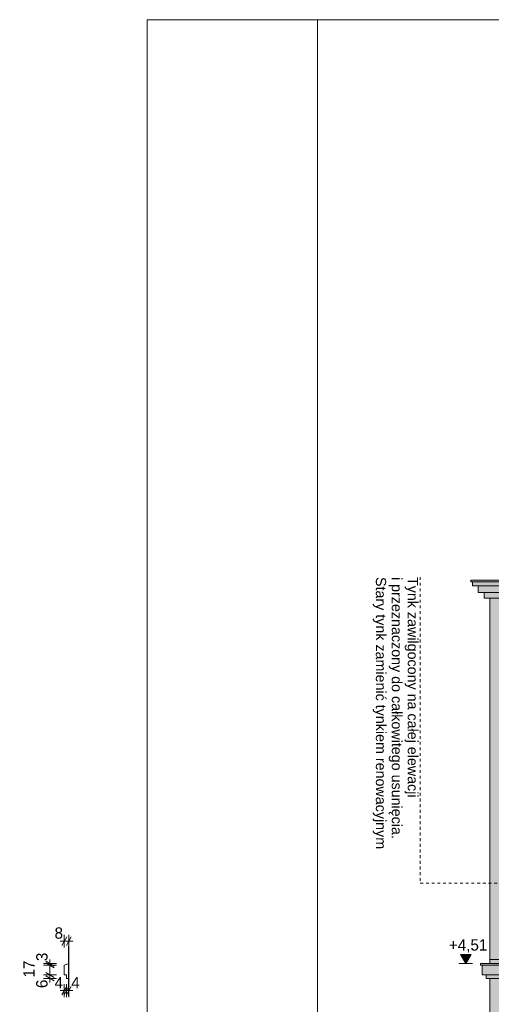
# Model space of a CAD drawing. Extents: x -396299 to -11759, y -15022 to 18278.
# Tile 2 of 205: x -396263 to -387965, y 337 to 17678. Entities that reach past the tile are written whole.
import ezdxf

# ---------------------------------------------------------------- set-up
doc = ezdxf.new("R2010")
doc.units = 0
doc.header["$MEASUREMENT"] = 0
doc.linetypes.add('Hidden Line', pattern=[100, 50, -50])
doc.layers.add('Arch okna_Nr_Pióra__114', color=7, linetype='Continuous', lineweight=13, true_color=0xf1d696)
doc.layers.add('Arch opisy_Nr_Pióra__3', color=7, linetype='Continuous', lineweight=20, true_color=0xff6600)
for name, color, linetype, lineweight in [('Arch okna_Nr_Pióra__32', 34, 'Continuous', 15), ('Arch opisy_Nr_Pióra__5', 7, 'Continuous', 13), ('ARCH TABELA_Nr_Pióra__21', 7, 'Continuous', 13), ('Arch wymiary_Nr_Pióra__21', 7, 'Continuous', 13), ('Arch wymiary_Nr_Pióra__5', 7, 'Continuous', 13), ('INWENT.ŚCIANY_Nr_Pióra__1', 7, 'Continuous', 25), ('INWENT.ŚCIANY_Nr_Pióra__21', 7, 'Continuous', 13)]:
    doc.layers.add(name, color=color, linetype=linetype, lineweight=lineweight)
doc.layers.add('Arch opisy', color=7, linetype='Continuous')
doc.layers.add('Arch wymiary', color=7, linetype='Continuous')
doc.styles.add('GENERATED_STYLE_1', font='txt')
doc.styles.add('GENERATED_STYLE_10', font='arial.ttf')
doc.dimstyles.new('GENERATED_STYLE__4', dxfattribs={"dimtxt": 200, "dimasz": 114, "dimexe": 0.18, "dimexo": 0, "dimgap": 0.09, "dimtad": 1, "dimdec": 0, "dimlfac": 0.1, "dimzin": 0, "dimdsep": 46, "dimtxsty": 'GENERATED_STYLE_1', "dimblk": 'ARROWHEAD_2', "dimblk1": 'ARROWHEAD_2', "dimblk2": 'ARROWHEAD_2', "dimcen": 0.09, "dimclrd": 7, "dimclre": 7, "dimclrt": 7, "dimazin": 0, "dimtfac": 1, "dimtdec": 4, "dimtmove": 0, "dimatfit": 3, "dimfxl": 0, "dimtolj": 1, "dimtzin": 0, "dimarcsym": 0})
doc.dimstyles.new('GENERATED_STYLE__5', dxfattribs={"dimtxt": 200, "dimasz": 114, "dimexe": 0.18, "dimexo": 0, "dimgap": 0.09, "dimtad": 1, "dimtih": 1, "dimtoh": 1, "dimdec": 0, "dimlfac": 0.1, "dimzin": 0, "dimdsep": 46, "dimtxsty": 'GENERATED_STYLE_1', "dimblk": 'ARROWHEAD_2', "dimblk1": 'ARROWHEAD_2', "dimblk2": 'ARROWHEAD_2', "dimcen": 0.09, "dimclrd": 7, "dimclre": 7, "dimclrt": 7, "dimazin": 0, "dimtfac": 1, "dimtdec": 4, "dimtmove": 0, "dimatfit": 3, "dimfxl": 0, "dimtolj": 1, "dimtzin": 0, "dimarcsym": 0})

# ---------------------------------------------------------------- blocks, each defined once
blk = doc.blocks.new('Linia_193', base_point=(-389214, 2468))
at = {"layer": 'Arch opisy_Nr_Pióra__3', "linetype": 'Continuous'}
blk.add_hatch(color=256, dxfattribs=at).paths.add_polyline_path([(-386918, 2468), (-387018, 2368), (-387018, 2568)], flags=0)
at = {"layer": 'Arch opisy_Nr_Pióra__3', "linetype": 'Hidden Line'}
blk.add_line((-389214, 2468), (-387018, 2468), dxfattribs=at)
at = {"layer": 'Arch opisy_Nr_Pióra__3', "linetype": 'Continuous'}
for p, q in [((-386918, 2468), (-387018, 2568)), ((-387018, 2368), (-387018, 2568)), ((-386918, 2468), (-387018, 2368))]:
    blk.add_line(p, q, dxfattribs=at)
blk = doc.blocks.new('*D701')
at = {"layer": 'Arch wymiary_Nr_Pióra__5', "linetype": 'Continuous'}
for p, q in [((-395805, 896), (-395655, 810)), ((-395618, 853), (-395843, 853)), ((-395618, 793), (-395843, 793)), ((-395805, 836), (-395655, 750)), ((-395730, 793), (-395730, 853)), ((-395730, 720), (-395730, 793))]:
    blk.add_line(p, q, dxfattribs=at)
at = {"layer": 'Arch wymiary_Nr_Pióra__21', "char_height": 200, "attachment_point": 7, "rotation": 90, "style": 'GENERATED_STYLE_1'}
for s, insert in [('{3}', (-395770, 1097)), ('{17}', (-396000, 810)), ('{6}', (-395770, 622))]:
    blk.add_mtext(s, dxfattribs=dict(at, insert=insert))
blk = doc.blocks.new('ARROWHEAD_2')
at = {"color": 0, "linetype": 'Continuous', "lineweight": 0}
for p, q in [((0, 0), (-1, 0)), ((-0.38, -0.66), (0.38, 0.66))]:
    blk.add_line(p, q, dxfattribs=at)
blk = doc.blocks.new('*D702')
at = {"layer": 'Arch wymiary_Nr_Pióra__5', "linetype": 'Continuous'}
for p, q in [((-395805, 1096), (-395655, 1010)), ((-395655, 980), (-395805, 1066)), ((-395618, 1023), (-395843, 1023)), ((-395805, 896), (-395655, 810)), ((-395730, 853), (-395730, 1023)), ((-395618, 853), (-395843, 853))]:
    blk.add_line(p, q, dxfattribs=at)
at = {"layer": 'Arch wymiary_Nr_Pióra__21', "char_height": 200, "attachment_point": 7, "rotation": 90, "style": 'GENERATED_STYLE_1'}
for s, insert in [('{3}', (-395770, 1097)), ('{17}', (-396000, 810)), ('{6}', (-395770, 622))]:
    blk.add_mtext(s, dxfattribs=dict(at, insert=insert))
blk = doc.blocks.new('*D703')
at = {"layer": 'Arch wymiary_Nr_Pióra__5', "linetype": 'Continuous'}
for p, q in [((-395618, 1053), (-395843, 1053)), ((-395805, 1096), (-395655, 1010)), ((-395655, 980), (-395805, 1066)), ((-395730, 1053), (-395730, 1127)), ((-395730, 1023), (-395730, 1053)), ((-395618, 1023), (-395843, 1023))]:
    blk.add_line(p, q, dxfattribs=at)
at = {"layer": 'Arch wymiary_Nr_Pióra__21', "char_height": 200, "attachment_point": 7, "rotation": 90, "style": 'GENERATED_STYLE_1'}
for s, insert in [('{3}', (-395770, 1097)), ('{17}', (-396000, 810)), ('{6}', (-395770, 622))]:
    blk.add_mtext(s, dxfattribs=dict(at, insert=insert))
blk = doc.blocks.new('*D704')
at = {"layer": 'Arch wymiary_Nr_Pióra__5', "linetype": 'Continuous'}
for p, q in [((-395479, 1336), (-395479, 1561)), ((-395399, 1336), (-395399, 1561)), ((-395552, 1449), (-395479, 1449)), ((-395522, 1374), (-395436, 1524)), ((-395479, 1449), (-395399, 1449)), ((-395356, 1524), (-395442, 1374)), ((-395399, 1449), (-395326, 1449))]:
    blk.add_line(p, q, dxfattribs=at)
at = {"layer": 'Arch wymiary_Nr_Pióra__21', "insert": (-395650, 1489), "char_height": 200, "attachment_point": 7, "style": 'GENERATED_STYLE_1'}
blk.add_mtext('{8}', dxfattribs=at)
blk = doc.blocks.new('*D705')
at = {"layer": 'Arch wymiary_Nr_Pióra__5', "linetype": 'Continuous'}
for p, q in [((-395552, 577), (-395479, 577)), ((-395522, 502), (-395436, 652)), ((-395482, 502), (-395396, 652)), ((-395479, 465), (-395479, 690)), ((-395479, 577), (-395439, 577)), ((-395356, 652), (-395442, 502)), ((-395439, 465), (-395439, 690))]:
    blk.add_line(p, q, dxfattribs=at)
at = {"layer": 'Arch wymiary_Nr_Pióra__21', "char_height": 200, "attachment_point": 7, "style": 'GENERATED_STYLE_1'}
for insert in [(-395650, 617), (-395356, 617)]:
    blk.add_mtext('{4}', dxfattribs=dict(at, insert=insert))
blk = doc.blocks.new('*D706')
at = {"layer": 'Arch wymiary_Nr_Pióra__5', "linetype": 'Continuous'}
for p, q in [((-395522, 502), (-395436, 652)), ((-395482, 502), (-395396, 652)), ((-395356, 652), (-395442, 502)), ((-395439, 465), (-395439, 690)), ((-395439, 577), (-395399, 577)), ((-395399, 465), (-395399, 690)), ((-395399, 577), (-395326, 577))]:
    blk.add_line(p, q, dxfattribs=at)
at = {"layer": 'Arch wymiary_Nr_Pióra__21', "char_height": 200, "attachment_point": 7, "style": 'GENERATED_STYLE_1'}
for insert in [(-395650, 617), (-395356, 617)]:
    blk.add_mtext('{4}', dxfattribs=dict(at, insert=insert))
blk = doc.blocks.new('Wymiary_76', base_point=(-388414, 1053))
at = {"layer": 'Arch wymiary_Nr_Pióra__5', "linetype": 'Continuous'}
blk.add_hatch(color=256, dxfattribs=at).paths.add_polyline_path([(-388414, 1053), (-388507, 1213), (-388321, 1213)], flags=0)
for p, q in [((-388414, 1053), (-388534, 1053)), ((-388414, 1053), (-388507, 1213)), ((-388507, 1213), (-388321, 1213)), ((-388321, 1213), (-388414, 1053)), ((-388414, 1053), (-388294, 1053))]:
    blk.add_line(p, q, dxfattribs=at)
at = {"layer": 'Arch wymiary_Nr_Pióra__21', "insert": (-388711, 1245), "char_height": 200, "attachment_point": 7, "style": 'GENERATED_STYLE_1'}
blk.add_mtext('{+4,51}', dxfattribs=at)

msp = doc.modelspace()

# ---------------------------------------------------------------- hatches: boundary and pattern name
at = {"layer": 'Arch okna_Nr_Pióra__114', "linetype": 'Continuous', "lineweight": 0, "true_color": 0x3c3525}
for points in [[(-388293.1, 7708.2), (-373253.1, 7708.2), (-373253.1, 7778.2), (-388293.1, 7778.2)], [(-373353.1, 7588.2), (-388193.1, 7588.2), (-388193.1, 7708.2), (-373353.1, 7708.2)], [(-388093.1, 7488.2), (-373453.1, 7488.2), (-373453.1, 7588.2), (-388093.1, 7588.2)], [(-388123.1, 853.2), (-373423.1, 853.2), (-373423.1, 1023.2), (-388123.1, 1023.2)], [(-373493.1, 793.2), (-388053.1, 793.2), (-388053.1, 853.2), (-373493.1, 853.2)]]:
    msp.add_hatch(color=39, dxfattribs=at).paths.add_polyline_path(points, flags=0)
at = {"layer": 'Arch okna_Nr_Pióra__114', "linetype": 'Continuous', "lineweight": 0, "true_color": 0x786b4b}
for points in [[(-387993.1, 1123.2), (-387393.1, 1123.2), (-387393.1, 7488.2), (-387993.1, 7488.2)], [(-387993.1, -3121.8), (-373553.1, -3121.8), (-373553.1, 793.2), (-387993.1, 793.2)]]:
    msp.add_hatch(color=47, dxfattribs=at).paths.add_polyline_path(points, flags=0)
at = {"layer": 'Arch okna_Nr_Pióra__32', "linetype": 'Continuous', "lineweight": 0, "true_color": 0x603000}
for points in [[(-373223.1, 7778.2), (-388323.1, 7778.2), (-388323.1, 7808.2), (-373223.1, 7808.2)], [(-388153.1, 1023.2), (-373393.1, 1023.2), (-373393.1, 1053.2), (-388153.1, 1053.2)], [(-387993.1, 1053.2), (-387393.1, 1053.2), (-387393.1, 1123.2), (-387993.1, 1123.2)]]:
    msp.add_hatch(color=48, dxfattribs=at).paths.add_polyline_path(points, flags=0)

# ---------------------------------------------------------------- linework, layer by layer
at = {"layer": 'Arch opisy_Nr_Pióra__3', "linetype": 'Hidden Line'}
msp.add_line((-389213.6, 7861), (-389213.6, 2468.3), dxfattribs=at)
at = {"layer": 'ARCH TABELA_Nr_Pióra__21', "linetype": 'Continuous'}
for p, q in [((-394021.9, 17678.4), (-352221.9, 17678.4)), ((-394021.9, -12021.6), (-394021.9, 17678.4)), ((-391021.9, 17678.4), (-391021.9, -12021.6)), ((-391021.9, 17178.4), (-391021.9, 17678.4))]:
    msp.add_line(p, q, dxfattribs=at)
at = {"layer": 'INWENT.ŚCIANY_Nr_Pióra__1', "linetype": 'Continuous'}
msp.add_line((-395399, 488.1), (-395399, 1358.1), dxfattribs=at)
at = {"layer": 'INWENT.ŚCIANY_Nr_Pióra__21', "linetype": 'Continuous'}
for p, q in [((-387063.1, 7808.2), (-388323.1, 7808.2)), ((-388323.1, 7778.2), (-388323.1, 7808.2)), ((-387063.1, 7778.2), (-388323.1, 7778.2)), ((-388293.1, 7708.2), (-388293.1, 7778.2)), ((-388293.1, 7708.2), (-387093.1, 7708.2)), ((-388193.1, 7588.2), (-388193.1, 7708.2)), ((-388193.1, 7588.2), (-387193.1, 7588.2)), ((-388093.1, 7488.2), (-388093.1, 7588.2)), ((-388093.1, 7488.2), (-387293.1, 7488.2)), ((-387993.1, 7488.2), (-387993.1, 1053.2)), ((-395479, 1023.2), (-395399, 1053.2)), ((-388153.1, 1053.2), (-388153.1, 1023.2)), ((-387233.1, 1053.2), (-388153.1, 1053.2)), ((-387393.1, 1123.2), (-387993.1, 1123.2)), ((-395479, 1023.2), (-395479, 853.2)), ((-388153.1, 1023.2), (-387233.1, 1023.2)), ((-388123.1, 853.2), (-388123.1, 1023.2)), ((-395439, 853.2), (-395479, 853.2)), ((-395439, 853.2), (-395439, 793.2)), ((-395439, 793.2), (-395399, 793.2)), ((-388123.1, 853.2), (-387263.1, 853.2)), ((-388053.1, 853.2), (-388053.1, 793.2)), ((-373493.1, 793.2), (-388053.1, 793.2)), ((-387993.1, 793.2), (-387993.1, -3121.8))]:
    msp.add_line(p, q, dxfattribs=at)

# ---------------------------------------------------------------- block references
at = {"layer": 'Arch opisy', "color": 30, "linetype": 'Hidden Line', "lineweight": 20, "true_color": 0xff6600}
msp.add_blockref('Linia_193', (-389213.6, 2468.3), dxfattribs=at)
at = {"layer": 'Arch wymiary', "linetype": 'Continuous'}
msp.add_blockref('Wymiary_76', (-388414.1, 1053.2), dxfattribs=at)

# ---------------------------------------------------------------- texts
at = {"layer": 'Arch opisy_Nr_Pióra__5', "linetype": 'Continuous', "insert": (-389254.7, 7862.5), "char_height": 180, "width": 5394.216, "attachment_point": 1, "rotation": 270, "line_spacing_factor": 0.935106, "style": 'GENERATED_STYLE_10'}
msp.add_mtext('{Tynk zawilgocony na całej elewacji\\Pi przeznaczony do całkowitego usunięcia. \\PStary tynk zamienić tynkiem renowacyjnym}', dxfattribs=at)

# ---------------------------------------------------------------- dimensions: what is measured, and where the dimension line sits
at = {"layer": 'Arch wymiary', "linetype": 'Continuous'}
for base, p1, p2, picture, middle in [((-395479, 1449), (-395479, 1023.2), (-395399, 1053.2), '*D704', (-395574.4, 1589)), ((-395479, 577.4), (-395479, 853.2), (-395439, 793.2), '*D705', (-395574.4, 717.4)), ((-395479, 577.4), (-395439, 793.2), (-395399, 793.2), '*D706', (-395279.7, 717.4))]:
    dim = msp.add_linear_dim(base=base, p1=p1, p2=p2, dimstyle='GENERATED_STYLE__5', dxfattribs=at)
    dim.commit()
    dim.dimension.update_dxf_attribs({"geometry": picture, "text_midpoint": middle})
for p1, p2, picture, middle in [((-395439, 793.2), (-395479, 853.2), '*D701', (-395870.1, 697.7)), ((-395479, 853.2), (-395479, 1023.2), '*D702', (-396100.1, 962)), ((-395479, 1023.2), (-395399, 1053.2), '*D703', (-395870.1, 1172.4))]:
    dim = msp.add_linear_dim(base=(-395730.1, 793.2), p1=p1, p2=p2, angle=90, dimstyle='GENERATED_STYLE__4', dxfattribs=at)
    dim.commit()
    dim.dimension.update_dxf_attribs({"geometry": picture, "text_midpoint": middle})

doc.saveas('drawing.dxf')
